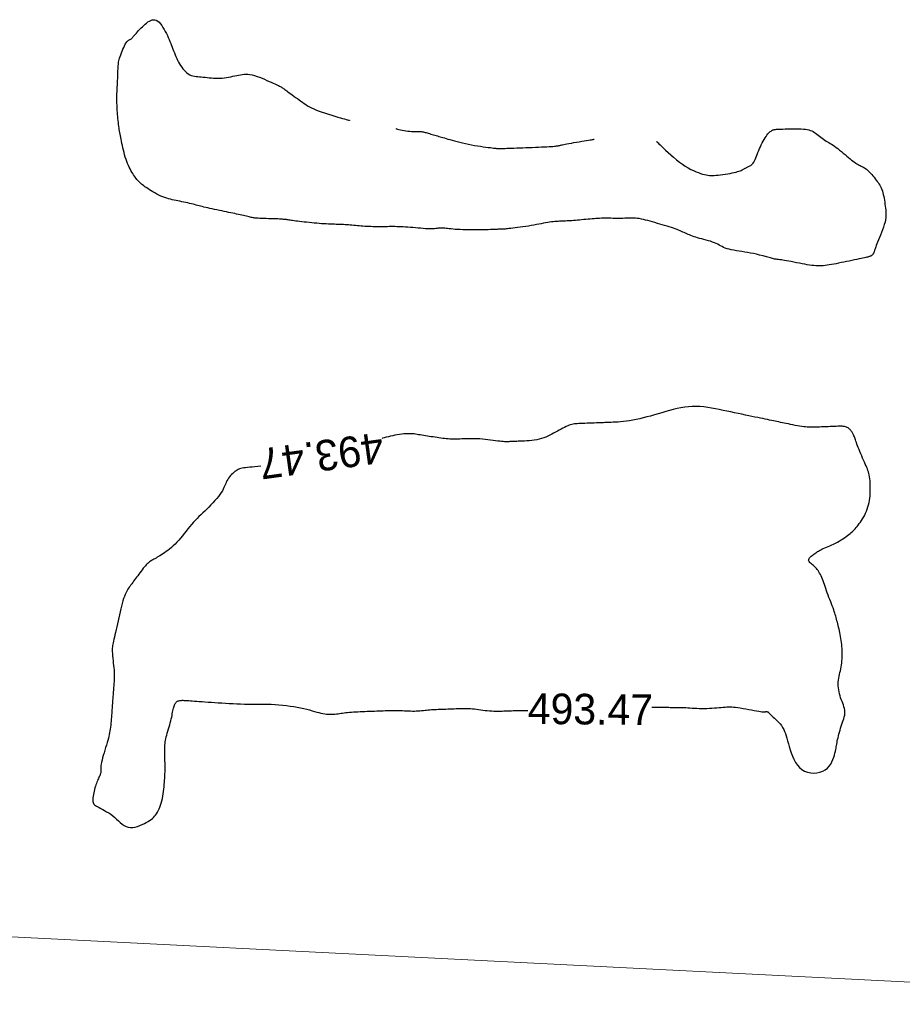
# Model space of a CAD drawing. Header units: millimetres. Extents: x 32690613 to 32693367, y 5343692 to 5344708.
# Tile 172 of 256: x 32692373 to 32692402, y 5344221 to 5344253. Entities that reach past the tile are written whole.
import ezdxf
from ezdxf.enums import TextEntityAlignment as Align

# ---------------------------------------------------------------- set-up
doc = ezdxf.new("R2010")
doc.units = ezdxf.units.MM
doc.header["$LTSCALE"] = 20
doc.layers.get('0').update_dxf_attribs({"lineweight": 18})
doc.layers.get('Defpoints').update_dxf_attribs({"color": 11, "lineweight": 18})
doc.layers.add('02-DGM_HL_493.50', color=112, linetype='Continuous')

# ---------------------------------------------------------------- blocks, each defined once
blk = doc.blocks.new('A$C78070446')
blk.add_line((4469482.471, 5342769.75), (4470232.054, 5342702.499))

msp = doc.modelspace()

# ---------------------------------------------------------------- linework, layer by layer
at = {"layer": '02-DGM_HL_493.50', "elevation": 493.5, "flags": 128}
for points in [[(32692397.368, 5344244.924), (32692397.231, 5344244.963), (32692397.105, 5344244.998), (32692396.988, 5344245.029), (32692396.878, 5344245.057), (32692396.774, 5344245.081), (32692396.675, 5344245.103), (32692396.579, 5344245.122), (32692396.484, 5344245.14), (32692396.39, 5344245.155), (32692396.296, 5344245.17), (32692396.205, 5344245.184), (32692396.117, 5344245.198), (32692396.032, 5344245.212), (32692395.953, 5344245.227), (32692395.879, 5344245.244), (32692395.812, 5344245.262), (32692395.752, 5344245.283), (32692395.698, 5344245.307), (32692395.649, 5344245.331), (32692395.601, 5344245.357), (32692395.555, 5344245.383), (32692395.507, 5344245.409), (32692395.456, 5344245.434), (32692395.401, 5344245.459), (32692395.34, 5344245.482), (32692395.274, 5344245.504), (32692395.204, 5344245.524), (32692395.132, 5344245.544), (32692395.059, 5344245.563), (32692394.988, 5344245.581), (32692394.918, 5344245.6), (32692394.853, 5344245.618), (32692394.792, 5344245.637), (32692394.736, 5344245.655), (32692394.683, 5344245.674), (32692394.634, 5344245.693), (32692394.588, 5344245.712), (32692394.543, 5344245.731), (32692394.5, 5344245.75), (32692394.458, 5344245.769), (32692394.415, 5344245.789), (32692394.372, 5344245.808), (32692394.327, 5344245.827), (32692394.281, 5344245.847), (32692394.232, 5344245.867), (32692394.179, 5344245.888), (32692394.123, 5344245.909), (32692394.062, 5344245.93), (32692393.996, 5344245.952), (32692393.926, 5344245.975), (32692393.852, 5344245.998), (32692393.775, 5344246.021), (32692393.697, 5344246.045), (32692393.617, 5344246.068), (32692393.537, 5344246.092), (32692393.457, 5344246.115), (32692393.379, 5344246.138), (32692393.302, 5344246.16), (32692393.227, 5344246.18), (32692393.153, 5344246.2), (32692393.082, 5344246.217), (32692393.013, 5344246.232), (32692392.946, 5344246.245), (32692392.882, 5344246.254), (32692392.82, 5344246.26), (32692392.761, 5344246.263), (32692392.703, 5344246.264), (32692392.646, 5344246.263), (32692392.588, 5344246.261), (32692392.531, 5344246.259), (32692392.472, 5344246.256), (32692392.411, 5344246.254), (32692392.349, 5344246.253), (32692392.284, 5344246.252), (32692392.218, 5344246.253), (32692392.151, 5344246.254), (32692392.084, 5344246.255), (32692392.018, 5344246.256), (32692391.953, 5344246.257), (32692391.889, 5344246.257), (32692391.827, 5344246.257), (32692391.768, 5344246.257), (32692391.709, 5344246.256), (32692391.65, 5344246.254), (32692391.591, 5344246.251), (32692391.531, 5344246.248), (32692391.47, 5344246.243), (32692391.406, 5344246.239), (32692391.339, 5344246.233), (32692391.271, 5344246.227), (32692391.201, 5344246.22), (32692391.131, 5344246.213), (32692391.061, 5344246.206), (32692390.992, 5344246.2), (32692390.926, 5344246.194), (32692390.862, 5344246.188), (32692390.801, 5344246.183), (32692390.744, 5344246.179), (32692390.689, 5344246.176), (32692390.636, 5344246.173), (32692390.585, 5344246.17), (32692390.536, 5344246.168), (32692390.487, 5344246.166), (32692390.439, 5344246.164), (32692390.391, 5344246.162), (32692390.343, 5344246.16), (32692390.293, 5344246.157), (32692390.242, 5344246.154), (32692390.19, 5344246.15), (32692390.135, 5344246.144), (32692390.078, 5344246.138), (32692390.017, 5344246.129), (32692389.953, 5344246.119), (32692389.886, 5344246.107), (32692389.815, 5344246.094), (32692389.741, 5344246.079), (32692389.664, 5344246.064), (32692389.583, 5344246.049), (32692389.5, 5344246.034), (32692389.413, 5344246.019), (32692389.324, 5344246.004), (32692389.234, 5344245.99), (32692389.143, 5344245.976), (32692389.055, 5344245.964), (32692388.969, 5344245.953), (32692388.888, 5344245.942), (32692388.814, 5344245.933), (32692388.747, 5344245.925), (32692388.689, 5344245.919), (32692388.64, 5344245.914), (32692388.597, 5344245.91), (32692388.56, 5344245.907), (32692388.528, 5344245.905), (32692388.499, 5344245.904), (32692388.473, 5344245.903), (32692388.448, 5344245.902), (32692388.423, 5344245.901), (32692388.396, 5344245.9), (32692388.368, 5344245.898), (32692388.335, 5344245.897), (32692388.299, 5344245.896), (32692388.256, 5344245.894), (32692388.206, 5344245.892), (32692388.148, 5344245.89), (32692388.081, 5344245.887), (32692388.006, 5344245.885), (32692387.925, 5344245.882), (32692387.837, 5344245.879), (32692387.746, 5344245.877), (32692387.652, 5344245.876), (32692387.556, 5344245.875), (32692387.46, 5344245.875), (32692387.365, 5344245.877), (32692387.272, 5344245.879), (32692387.182, 5344245.882), (32692387.095, 5344245.886), (32692387.012, 5344245.891), (32692386.934, 5344245.896), (32692386.861, 5344245.902), (32692386.795, 5344245.908), (32692386.736, 5344245.914), (32692386.682, 5344245.919), (32692386.635, 5344245.925), (32692386.591, 5344245.929), (32692386.551, 5344245.933), (32692386.514, 5344245.936), (32692386.479, 5344245.937), (32692386.445, 5344245.937), (32692386.411, 5344245.934), (32692386.376, 5344245.931), (32692386.339, 5344245.926), (32692386.3, 5344245.922), (32692386.257, 5344245.917), (32692386.209, 5344245.914), (32692386.156, 5344245.912), (32692386.097, 5344245.911), (32692386.031, 5344245.913), (32692385.959, 5344245.917), (32692385.883, 5344245.923), (32692385.802, 5344245.929), (32692385.72, 5344245.937), (32692385.636, 5344245.944), (32692385.552, 5344245.952), (32692385.469, 5344245.959), (32692385.389, 5344245.965), (32692385.311, 5344245.97), (32692385.236, 5344245.974), (32692385.163, 5344245.978), (32692385.092, 5344245.98), (32692385.024, 5344245.982), (32692384.958, 5344245.984), (32692384.894, 5344245.984), (32692384.833, 5344245.984), (32692384.773, 5344245.984), (32692384.715, 5344245.983), (32692384.657, 5344245.982), (32692384.6, 5344245.981), (32692384.542, 5344245.98), (32692384.484, 5344245.98), (32692384.424, 5344245.979), (32692384.363, 5344245.98), (32692384.301, 5344245.981), (32692384.238, 5344245.982), (32692384.174, 5344245.984), (32692384.11, 5344245.986), (32692384.046, 5344245.989), (32692383.982, 5344245.993), (32692383.918, 5344245.997), (32692383.856, 5344246.002), (32692383.795, 5344246.007), (32692383.735, 5344246.012), (32692383.675, 5344246.018), (32692383.617, 5344246.023), (32692383.559, 5344246.029), (32692383.502, 5344246.034), (32692383.445, 5344246.038), (32692383.389, 5344246.042), (32692383.334, 5344246.046), (32692383.278, 5344246.049), (32692383.222, 5344246.052), (32692383.165, 5344246.055), (32692383.106, 5344246.057), (32692383.047, 5344246.059), (32692382.985, 5344246.062), (32692382.921, 5344246.064), (32692382.855, 5344246.067), (32692382.787, 5344246.07), (32692382.716, 5344246.073), (32692382.643, 5344246.077), (32692382.568, 5344246.081), (32692382.49, 5344246.087), (32692382.41, 5344246.093), (32692382.327, 5344246.1), (32692382.244, 5344246.108), (32692382.16, 5344246.116), (32692382.077, 5344246.125), (32692381.997, 5344246.134), (32692381.92, 5344246.143), (32692381.847, 5344246.151), (32692381.781, 5344246.16), (32692381.722, 5344246.168), (32692381.669, 5344246.175), (32692381.621, 5344246.182), (32692381.579, 5344246.188), (32692381.541, 5344246.194), (32692381.506, 5344246.2), (32692381.475, 5344246.204), (32692381.445, 5344246.209), (32692381.416, 5344246.213), (32692381.388, 5344246.216), (32692381.358, 5344246.22), (32692381.325, 5344246.223), (32692381.288, 5344246.226), (32692381.245, 5344246.228), (32692381.196, 5344246.231), (32692381.138, 5344246.234), (32692381.071, 5344246.236), (32692380.996, 5344246.239), (32692380.917, 5344246.241), (32692380.837, 5344246.244), (32692380.756, 5344246.247), (32692380.679, 5344246.249), (32692380.608, 5344246.252), (32692380.545, 5344246.255), (32692380.492, 5344246.257), (32692380.449, 5344246.26), (32692380.412, 5344246.263), (32692380.381, 5344246.266), (32692380.353, 5344246.27), (32692380.326, 5344246.274), (32692380.299, 5344246.28), (32692380.269, 5344246.286), (32692380.236, 5344246.294), (32692380.198, 5344246.303), (32692380.156, 5344246.312), (32692380.111, 5344246.323), (32692380.063, 5344246.334), (32692380.013, 5344246.346), (32692379.96, 5344246.358), (32692379.905, 5344246.371), (32692379.848, 5344246.383), (32692379.789, 5344246.396), (32692379.728, 5344246.409), (32692379.664, 5344246.423), (32692379.599, 5344246.437), (32692379.53, 5344246.451), (32692379.459, 5344246.466), (32692379.385, 5344246.482), (32692379.308, 5344246.498), (32692379.229, 5344246.514), (32692379.149, 5344246.531), (32692379.07, 5344246.548), (32692378.992, 5344246.565), (32692378.917, 5344246.581), (32692378.846, 5344246.597), (32692378.779, 5344246.612), (32692378.719, 5344246.626), (32692378.664, 5344246.64), (32692378.613, 5344246.653), (32692378.564, 5344246.666), (32692378.516, 5344246.678), (32692378.468, 5344246.691), (32692378.419, 5344246.703), (32692378.368, 5344246.716), (32692378.312, 5344246.73), (32692378.254, 5344246.744), (32692378.193, 5344246.758), (32692378.13, 5344246.772), (32692378.066, 5344246.786), (32692378.002, 5344246.8), (32692377.937, 5344246.814), (32692377.873, 5344246.827), (32692377.811, 5344246.839), (32692377.75, 5344246.852), (32692377.689, 5344246.865), (32692377.629, 5344246.878), (32692377.568, 5344246.894), (32692377.507, 5344246.912), (32692377.445, 5344246.932), (32692377.381, 5344246.956), (32692377.317, 5344246.984), (32692377.251, 5344247.015), (32692377.185, 5344247.049), (32692377.12, 5344247.084), (32692377.057, 5344247.12), (32692376.996, 5344247.157), (32692376.939, 5344247.192), (32692376.885, 5344247.227), (32692376.837, 5344247.259), (32692376.793, 5344247.29), (32692376.754, 5344247.32), (32692376.717, 5344247.349), (32692376.683, 5344247.377), (32692376.652, 5344247.405), (32692376.622, 5344247.434), (32692376.592, 5344247.464), (32692376.563, 5344247.494), (32692376.535, 5344247.527), (32692376.507, 5344247.561), (32692376.478, 5344247.597), (32692376.45, 5344247.635), (32692376.422, 5344247.676), (32692376.394, 5344247.72), (32692376.366, 5344247.766), (32692376.338, 5344247.816), (32692376.309, 5344247.869), (32692376.282, 5344247.926), (32692376.254, 5344247.985), (32692376.227, 5344248.048), (32692376.202, 5344248.113), (32692376.177, 5344248.182), (32692376.153, 5344248.254), (32692376.131, 5344248.328), (32692376.111, 5344248.404), (32692376.092, 5344248.481), (32692376.074, 5344248.558), (32692376.057, 5344248.633), (32692376.042, 5344248.706), (32692376.028, 5344248.775), (32692376.015, 5344248.84), (32692376.003, 5344248.899), (32692375.993, 5344248.954), (32692375.983, 5344249.006), (32692375.974, 5344249.056), (32692375.965, 5344249.106), (32692375.957, 5344249.156), (32692375.949, 5344249.208), (32692375.942, 5344249.263), (32692375.935, 5344249.322), (32692375.927, 5344249.385), (32692375.921, 5344249.45), (32692375.914, 5344249.517), (32692375.908, 5344249.584), (32692375.902, 5344249.651), (32692375.897, 5344249.717), (32692375.892, 5344249.781), (32692375.888, 5344249.842), (32692375.885, 5344249.901), (32692375.882, 5344249.958), (32692375.88, 5344250.015), (32692375.878, 5344250.073), (32692375.878, 5344250.132), (32692375.878, 5344250.194), (32692375.879, 5344250.259), (32692375.881, 5344250.327), (32692375.884, 5344250.399), (32692375.887, 5344250.473), (32692375.891, 5344250.547), (32692375.894, 5344250.621), (32692375.898, 5344250.693), (32692375.901, 5344250.762), (32692375.905, 5344250.827), (32692375.907, 5344250.887), (32692375.909, 5344250.942), (32692375.911, 5344250.994), (32692375.913, 5344251.041), (32692375.914, 5344251.086), (32692375.916, 5344251.128), (32692375.918, 5344251.168), (32692375.92, 5344251.206), (32692375.922, 5344251.244), (32692375.926, 5344251.282), (32692375.93, 5344251.32), (32692375.936, 5344251.359), (32692375.944, 5344251.4), (32692375.955, 5344251.444), (32692375.968, 5344251.492), (32692375.984, 5344251.544), (32692376.003, 5344251.6), (32692376.025, 5344251.66), (32692376.049, 5344251.721), (32692376.075, 5344251.782), (32692376.101, 5344251.841), (32692376.128, 5344251.896), (32692376.154, 5344251.945), (32692376.179, 5344251.987), (32692376.203, 5344252.02), (32692376.225, 5344252.045), (32692376.246, 5344252.065), (32692376.265, 5344252.079), (32692376.284, 5344252.089), (32692376.301, 5344252.098), (32692376.317, 5344252.106), (32692376.333, 5344252.114), (32692376.348, 5344252.125), (32692376.363, 5344252.138), (32692376.379, 5344252.154), (32692376.395, 5344252.172), (32692376.413, 5344252.194), (32692376.434, 5344252.218), (32692376.458, 5344252.246), (32692376.484, 5344252.278), (32692376.515, 5344252.313), (32692376.55, 5344252.352), (32692376.587, 5344252.392), (32692376.627, 5344252.434), (32692376.669, 5344252.477), (32692376.713, 5344252.52), (32692376.757, 5344252.562), (32692376.802, 5344252.602), (32692376.848, 5344252.64), (32692376.893, 5344252.674), (32692376.939, 5344252.703), (32692376.984, 5344252.726), (32692377.03, 5344252.742), (32692377.075, 5344252.748), (32692377.121, 5344252.744), (32692377.166, 5344252.729), (32692377.211, 5344252.701), (32692377.255, 5344252.662), (32692377.299, 5344252.614), (32692377.342, 5344252.558), (32692377.383, 5344252.496), (32692377.423, 5344252.431), (32692377.46, 5344252.363), (32692377.495, 5344252.296), (32692377.528, 5344252.229), (32692377.558, 5344252.163), (32692377.587, 5344252.099), (32692377.613, 5344252.035), (32692377.639, 5344251.973), (32692377.663, 5344251.91), (32692377.687, 5344251.849), (32692377.71, 5344251.787), (32692377.733, 5344251.725), (32692377.757, 5344251.664), (32692377.781, 5344251.603), (32692377.806, 5344251.542), (32692377.833, 5344251.482), (32692377.861, 5344251.422), (32692377.891, 5344251.364), (32692377.923, 5344251.307), (32692377.958, 5344251.251), (32692377.995, 5344251.197), (32692378.035, 5344251.145), (32692378.076, 5344251.097), (32692378.119, 5344251.052), (32692378.164, 5344251.013), (32692378.211, 5344250.979), (32692378.259, 5344250.95), (32692378.308, 5344250.929), (32692378.359, 5344250.913), (32692378.411, 5344250.901), (32692378.465, 5344250.893), (32692378.52, 5344250.888), (32692378.578, 5344250.884), (32692378.637, 5344250.88), (32692378.699, 5344250.875), (32692378.763, 5344250.869), (32692378.828, 5344250.861), (32692378.896, 5344250.853), (32692378.965, 5344250.846), (32692379.035, 5344250.839), (32692379.106, 5344250.834), (32692379.177, 5344250.832), (32692379.248, 5344250.833), (32692379.32, 5344250.838), (32692379.39, 5344250.846), (32692379.461, 5344250.856), (32692379.53, 5344250.869), (32692379.598, 5344250.883), (32692379.665, 5344250.898), (32692379.73, 5344250.912), (32692379.793, 5344250.927), (32692379.854, 5344250.94), (32692379.914, 5344250.951), (32692379.973, 5344250.959), (32692380.033, 5344250.965), (32692380.095, 5344250.966), (32692380.159, 5344250.963), (32692380.227, 5344250.955), (32692380.299, 5344250.941), (32692380.375, 5344250.921), (32692380.456, 5344250.895), (32692380.538, 5344250.866), (32692380.621, 5344250.834), (32692380.702, 5344250.8), (32692380.78, 5344250.766), (32692380.854, 5344250.733), (32692380.921, 5344250.703), (32692380.981, 5344250.676), (32692381.034, 5344250.652), (32692381.08, 5344250.631), (32692381.121, 5344250.612), (32692381.157, 5344250.595), (32692381.188, 5344250.579), (32692381.217, 5344250.564), (32692381.243, 5344250.549), (32692381.268, 5344250.534), (32692381.291, 5344250.519), (32692381.315, 5344250.503), (32692381.34, 5344250.485), (32692381.366, 5344250.465), (32692381.396, 5344250.443), (32692381.429, 5344250.419), (32692381.467, 5344250.391), (32692381.51, 5344250.359), (32692381.557, 5344250.325), (32692381.608, 5344250.288), (32692381.662, 5344250.249), (32692381.717, 5344250.209), (32692381.774, 5344250.168), (32692381.831, 5344250.128), (32692381.887, 5344250.088), (32692381.941, 5344250.049), (32692381.995, 5344250.011), (32692382.051, 5344249.974), (32692382.109, 5344249.937), (32692382.171, 5344249.901), (32692382.238, 5344249.866), (32692382.313, 5344249.83), (32692382.395, 5344249.795), (32692382.487, 5344249.759), (32692382.586, 5344249.723), (32692382.69, 5344249.689), (32692382.795, 5344249.655), (32692382.899, 5344249.623), (32692382.999, 5344249.593), (32692383.094, 5344249.565), (32692383.179, 5344249.541), (32692383.253, 5344249.52), (32692383.316, 5344249.503), (32692383.368, 5344249.488), (32692383.41, 5344249.477), (32692383.441, 5344249.468), (32692383.463, 5344249.462), (32692383.477, 5344249.459), (32692383.481, 5344249.458)], [(32692384.989, 5344249.192), (32692384.997, 5344249.189), (32692385.018, 5344249.183), (32692385.051, 5344249.173), (32692385.094, 5344249.161), (32692385.144, 5344249.148), (32692385.2, 5344249.135), (32692385.26, 5344249.123), (32692385.322, 5344249.113), (32692385.384, 5344249.105), (32692385.445, 5344249.1), (32692385.505, 5344249.096), (32692385.563, 5344249.094), (32692385.618, 5344249.094), (32692385.669, 5344249.093), (32692385.715, 5344249.093), (32692385.756, 5344249.093), (32692385.791, 5344249.092), (32692385.821, 5344249.09), (32692385.848, 5344249.087), (32692385.873, 5344249.083), (32692385.897, 5344249.078), (32692385.922, 5344249.072), (32692385.948, 5344249.064), (32692385.978, 5344249.056), (32692386.011, 5344249.046), (32692386.049, 5344249.035), (32692386.089, 5344249.023), (32692386.132, 5344249.011), (32692386.176, 5344248.998), (32692386.221, 5344248.985), (32692386.266, 5344248.972), (32692386.31, 5344248.959), (32692386.353, 5344248.947), (32692386.395, 5344248.935), (32692386.437, 5344248.922), (32692386.481, 5344248.91), (32692386.528, 5344248.896), (32692386.578, 5344248.882), (32692386.632, 5344248.866), (32692386.693, 5344248.848), (32692386.759, 5344248.829), (32692386.832, 5344248.808), (32692386.91, 5344248.786), (32692386.993, 5344248.764), (32692387.08, 5344248.741), (32692387.171, 5344248.719), (32692387.266, 5344248.697), (32692387.364, 5344248.677), (32692387.463, 5344248.658), (32692387.563, 5344248.64), (32692387.662, 5344248.624), (32692387.758, 5344248.61), (32692387.85, 5344248.597), (32692387.936, 5344248.585), (32692388.013, 5344248.575), (32692388.082, 5344248.566), (32692388.139, 5344248.559), (32692388.187, 5344248.553), (32692388.226, 5344248.548), (32692388.259, 5344248.544), (32692388.286, 5344248.542), (32692388.309, 5344248.539), (32692388.329, 5344248.538), (32692388.349, 5344248.537), (32692388.369, 5344248.536), (32692388.39, 5344248.536), (32692388.414, 5344248.537), (32692388.443, 5344248.537), (32692388.476, 5344248.538), (32692388.517, 5344248.54), (32692388.565, 5344248.542), (32692388.623, 5344248.544), (32692388.69, 5344248.546), (32692388.767, 5344248.549), (32692388.851, 5344248.553), (32692388.942, 5344248.556), (32692389.038, 5344248.56), (32692389.138, 5344248.564), (32692389.24, 5344248.568), (32692389.344, 5344248.572), (32692389.448, 5344248.576), (32692389.551, 5344248.58), (32692389.651, 5344248.584), (32692389.747, 5344248.588), (32692389.838, 5344248.592), (32692389.922, 5344248.596), (32692389.998, 5344248.6), (32692390.066, 5344248.604), (32692390.123, 5344248.608), (32692390.171, 5344248.612), (32692390.211, 5344248.616), (32692390.245, 5344248.62), (32692390.272, 5344248.624), (32692390.296, 5344248.628), (32692390.315, 5344248.632), (32692390.333, 5344248.636), (32692390.35, 5344248.64), (32692390.368, 5344248.644), (32692390.388, 5344248.65), (32692390.412, 5344248.655), (32692390.442, 5344248.662), (32692390.479, 5344248.67), (32692390.525, 5344248.679), (32692390.581, 5344248.689), (32692390.649, 5344248.701), (32692390.726, 5344248.715), (32692390.809, 5344248.729), (32692390.896, 5344248.744), (32692390.984, 5344248.758), (32692391.069, 5344248.773), (32692391.15, 5344248.786), (32692391.223, 5344248.798), (32692391.286, 5344248.809), (32692391.338, 5344248.818), (32692391.381, 5344248.825), (32692391.415, 5344248.831), (32692391.441, 5344248.836), (32692391.459, 5344248.839), (32692391.469, 5344248.841), (32692391.473, 5344248.842)], [(32692393.513, 5344248.763), (32692393.514, 5344248.762), (32692393.518, 5344248.759), (32692393.526, 5344248.752), (32692393.54, 5344248.739), (32692393.56, 5344248.721), (32692393.588, 5344248.694), (32692393.626, 5344248.658), (32692393.675, 5344248.611), (32692393.736, 5344248.553), (32692393.807, 5344248.486), (32692393.886, 5344248.411), (32692393.973, 5344248.332), (32692394.065, 5344248.251), (32692394.16, 5344248.171), (32692394.257, 5344248.094), (32692394.354, 5344248.023), (32692394.449, 5344247.96), (32692394.542, 5344247.904), (32692394.631, 5344247.856), (32692394.718, 5344247.815), (32692394.8, 5344247.779), (32692394.877, 5344247.749), (32692394.95, 5344247.724), (32692395.016, 5344247.704), (32692395.076, 5344247.687), (32692395.132, 5344247.675), (32692395.184, 5344247.665), (32692395.235, 5344247.659), (32692395.287, 5344247.656), (32692395.34, 5344247.656), (32692395.397, 5344247.658), (32692395.459, 5344247.663), (32692395.528, 5344247.669), (32692395.602, 5344247.678), (32692395.679, 5344247.688), (32692395.757, 5344247.7), (32692395.835, 5344247.712), (32692395.911, 5344247.725), (32692395.982, 5344247.739), (32692396.048, 5344247.754), (32692396.106, 5344247.768), (32692396.157, 5344247.782), (32692396.202, 5344247.796), (32692396.241, 5344247.81), (32692396.274, 5344247.824), (32692396.303, 5344247.837), (32692396.328, 5344247.849), (32692396.35, 5344247.86), (32692396.37, 5344247.871), (32692396.387, 5344247.881), (32692396.404, 5344247.89), (32692396.419, 5344247.899), (32692396.435, 5344247.908), (32692396.451, 5344247.917), (32692396.469, 5344247.926), (32692396.488, 5344247.935), (32692396.51, 5344247.945), (32692396.533, 5344247.957), (32692396.558, 5344247.97), (32692396.585, 5344247.987), (32692396.611, 5344248.006), (32692396.638, 5344248.03), (32692396.664, 5344248.059), (32692396.689, 5344248.094), (32692396.712, 5344248.135), (32692396.735, 5344248.181), (32692396.757, 5344248.232), (32692396.779, 5344248.287), (32692396.801, 5344248.346), (32692396.824, 5344248.407), (32692396.848, 5344248.469), (32692396.874, 5344248.533), (32692396.902, 5344248.596), (32692396.931, 5344248.659), (32692396.961, 5344248.72), (32692396.993, 5344248.779), (32692397.025, 5344248.835), (32692397.056, 5344248.888), (32692397.087, 5344248.935), (32692397.118, 5344248.978), (32692397.147, 5344249.014), (32692397.175, 5344249.045), (32692397.201, 5344249.071), (32692397.226, 5344249.092), (32692397.25, 5344249.109), (32692397.272, 5344249.123), (32692397.293, 5344249.134), (32692397.313, 5344249.143), (32692397.332, 5344249.15), (32692397.351, 5344249.155), (32692397.372, 5344249.159), (32692397.397, 5344249.162), (32692397.428, 5344249.165), (32692397.465, 5344249.167), (32692397.511, 5344249.169), (32692397.568, 5344249.171), (32692397.636, 5344249.174), (32692397.714, 5344249.177), (32692397.798, 5344249.179), (32692397.887, 5344249.181), (32692397.978, 5344249.183), (32692398.068, 5344249.183), (32692398.154, 5344249.182), (32692398.235, 5344249.179), (32692398.307, 5344249.174), (32692398.372, 5344249.166), (32692398.431, 5344249.157), (32692398.484, 5344249.144), (32692398.533, 5344249.129), (32692398.579, 5344249.111), (32692398.623, 5344249.09), (32692398.665, 5344249.066), (32692398.708, 5344249.038), (32692398.751, 5344249.008), (32692398.794, 5344248.975), (32692398.837, 5344248.942), (32692398.88, 5344248.908), (32692398.923, 5344248.874), (32692398.966, 5344248.841), (32692399.009, 5344248.811), (32692399.052, 5344248.782), (32692399.095, 5344248.755), (32692399.139, 5344248.729), (32692399.184, 5344248.703), (32692399.23, 5344248.675), (32692399.277, 5344248.645), (32692399.327, 5344248.612), (32692399.38, 5344248.575), (32692399.435, 5344248.533), (32692399.492, 5344248.487), (32692399.55, 5344248.439), (32692399.609, 5344248.389), (32692399.667, 5344248.338), (32692399.725, 5344248.289), (32692399.78, 5344248.242), (32692399.834, 5344248.198), (32692399.884, 5344248.158), (32692399.931, 5344248.123), (32692399.975, 5344248.091), (32692400.016, 5344248.064), (32692400.055, 5344248.039), (32692400.092, 5344248.017), (32692400.126, 5344247.997), (32692400.159, 5344247.979), (32692400.19, 5344247.964), (32692400.22, 5344247.949), (32692400.249, 5344247.934), (32692400.278, 5344247.918), (32692400.308, 5344247.901), (32692400.337, 5344247.881), (32692400.368, 5344247.858), (32692400.4, 5344247.831), (32692400.435, 5344247.8), (32692400.47, 5344247.764), (32692400.507, 5344247.725), (32692400.544, 5344247.684), (32692400.58, 5344247.641), (32692400.617, 5344247.596), (32692400.652, 5344247.552), (32692400.686, 5344247.508), (32692400.718, 5344247.465), (32692400.748, 5344247.423), (32692400.776, 5344247.381), (32692400.802, 5344247.338), (32692400.826, 5344247.294), (32692400.848, 5344247.248), (32692400.868, 5344247.199), (32692400.887, 5344247.148), (32692400.903, 5344247.092), (32692400.918, 5344247.034), (32692400.931, 5344246.973), (32692400.943, 5344246.91), (32692400.954, 5344246.846), (32692400.964, 5344246.781), (32692400.973, 5344246.717), (32692400.982, 5344246.654), (32692400.99, 5344246.593), (32692400.998, 5344246.532), (32692401.003, 5344246.471), (32692401.006, 5344246.409), (32692401.005, 5344246.345), (32692401, 5344246.278), (32692400.99, 5344246.207), (32692400.974, 5344246.132), (32692400.952, 5344246.05), (32692400.925, 5344245.965), (32692400.893, 5344245.878), (32692400.86, 5344245.791), (32692400.825, 5344245.706), (32692400.791, 5344245.625), (32692400.759, 5344245.549), (32692400.731, 5344245.481), (32692400.707, 5344245.422), (32692400.688, 5344245.371), (32692400.672, 5344245.329), (32692400.66, 5344245.292), (32692400.65, 5344245.262), (32692400.642, 5344245.236), (32692400.636, 5344245.213), (32692400.63, 5344245.193), (32692400.625, 5344245.175), (32692400.619, 5344245.158), (32692400.614, 5344245.143), (32692400.608, 5344245.129), (32692400.602, 5344245.115), (32692400.595, 5344245.103), (32692400.588, 5344245.091), (32692400.58, 5344245.08), (32692400.571, 5344245.07), (32692400.561, 5344245.06), (32692400.55, 5344245.05), (32692400.537, 5344245.041), (32692400.524, 5344245.032), (32692400.509, 5344245.024), (32692400.493, 5344245.017), (32692400.475, 5344245.009), (32692400.456, 5344245.003), (32692400.434, 5344244.996), (32692400.408, 5344244.989), (32692400.378, 5344244.982), (32692400.343, 5344244.974), (32692400.301, 5344244.965), (32692400.252, 5344244.955), (32692400.194, 5344244.943), (32692400.128, 5344244.929), (32692400.054, 5344244.914), (32692399.974, 5344244.897), (32692399.889, 5344244.88), (32692399.801, 5344244.861), (32692399.712, 5344244.843), (32692399.624, 5344244.825), (32692399.537, 5344244.807), (32692399.454, 5344244.789), (32692399.374, 5344244.773), (32692399.297, 5344244.758), (32692399.223, 5344244.744), (32692399.152, 5344244.732), (32692399.084, 5344244.722), (32692399.018, 5344244.713), (32692398.955, 5344244.707), (32692398.893, 5344244.703), (32692398.833, 5344244.702), (32692398.773, 5344244.703), (32692398.711, 5344244.706), (32692398.648, 5344244.711), (32692398.581, 5344244.719), (32692398.51, 5344244.729), (32692398.433, 5344244.741), (32692398.351, 5344244.756), (32692398.264, 5344244.771), (32692398.175, 5344244.788), (32692398.085, 5344244.806), (32692397.997, 5344244.823), (32692397.912, 5344244.84), (32692397.832, 5344244.855), (32692397.759, 5344244.869), (32692397.695, 5344244.88), (32692397.639, 5344244.89), (32692397.589, 5344244.898), (32692397.542, 5344244.904), (32692397.499, 5344244.91), (32692397.456, 5344244.915), (32692397.413, 5344244.919), (32692397.368, 5344244.924)], [(32692393.353, 5344230.28), (32692393.362, 5344230.281), (32692393.43, 5344230.282), (32692393.498, 5344230.284), (32692393.564, 5344230.284), (32692393.628, 5344230.284), (32692393.689, 5344230.283), (32692393.748, 5344230.282), (32692393.803, 5344230.28), (32692393.857, 5344230.277), (32692393.908, 5344230.275), (32692393.958, 5344230.273), (32692394.007, 5344230.271), (32692394.055, 5344230.269), (32692394.102, 5344230.269), (32692394.148, 5344230.268), (32692394.196, 5344230.268), (32692394.244, 5344230.268), (32692394.295, 5344230.268), (32692394.348, 5344230.267), (32692394.405, 5344230.266), (32692394.465, 5344230.263), (32692394.53, 5344230.26), (32692394.599, 5344230.255), (32692394.672, 5344230.251), (32692394.747, 5344230.246), (32692394.826, 5344230.242), (32692394.906, 5344230.239), (32692394.988, 5344230.237), (32692395.071, 5344230.237), (32692395.155, 5344230.239), (32692395.238, 5344230.242), (32692395.32, 5344230.247), (32692395.401, 5344230.252), (32692395.479, 5344230.259), (32692395.553, 5344230.265), (32692395.623, 5344230.272), (32692395.688, 5344230.277), (32692395.748, 5344230.282), (32692395.804, 5344230.286), (32692395.858, 5344230.288), (32692395.912, 5344230.288), (32692395.967, 5344230.286), (32692396.027, 5344230.282), (32692396.092, 5344230.275), (32692396.165, 5344230.265), (32692396.247, 5344230.252), (32692396.335, 5344230.237), (32692396.427, 5344230.221), (32692396.521, 5344230.203), (32692396.612, 5344230.186), (32692396.699, 5344230.17), (32692396.778, 5344230.155), (32692396.847, 5344230.144), (32692396.904, 5344230.135), (32692396.949, 5344230.13), (32692396.984, 5344230.127), (32692397.012, 5344230.126), (32692397.032, 5344230.126), (32692397.048, 5344230.127), (32692397.061, 5344230.129), (32692397.073, 5344230.131), (32692397.084, 5344230.132), (32692397.096, 5344230.133), (32692397.108, 5344230.132), (32692397.119, 5344230.131), (32692397.131, 5344230.129), (32692397.141, 5344230.125), (32692397.152, 5344230.121), (32692397.161, 5344230.115), (32692397.17, 5344230.108), (32692397.179, 5344230.098), (32692397.189, 5344230.087), (32692397.201, 5344230.073), (32692397.216, 5344230.056), (32692397.235, 5344230.036), (32692397.259, 5344230.012), (32692397.288, 5344229.985), (32692397.323, 5344229.952), (32692397.364, 5344229.916), (32692397.408, 5344229.875), (32692397.455, 5344229.831), (32692397.502, 5344229.782), (32692397.547, 5344229.73), (32692397.591, 5344229.674), (32692397.63, 5344229.614), (32692397.664, 5344229.551), (32692397.694, 5344229.485), (32692397.72, 5344229.414), (32692397.745, 5344229.339), (32692397.768, 5344229.26), (32692397.791, 5344229.175), (32692397.816, 5344229.085), (32692397.844, 5344228.989), (32692397.874, 5344228.887), (32692397.91, 5344228.782), (32692397.95, 5344228.677), (32692397.997, 5344228.574), (32692398.05, 5344228.475), (32692398.111, 5344228.385), (32692398.181, 5344228.305), (32692398.26, 5344228.238), (32692398.349, 5344228.187), (32692398.445, 5344228.151), (32692398.546, 5344228.13), (32692398.649, 5344228.123), (32692398.75, 5344228.13), (32692398.848, 5344228.149), (32692398.939, 5344228.182), (32692399.021, 5344228.226), (32692399.091, 5344228.281), (32692399.151, 5344228.345), (32692399.2, 5344228.415), (32692399.241, 5344228.49), (32692399.274, 5344228.566), (32692399.301, 5344228.641), (32692399.322, 5344228.714), (32692399.339, 5344228.78), (32692399.353, 5344228.84), (32692399.364, 5344228.893), (32692399.374, 5344228.941), (32692399.383, 5344228.987), (32692399.39, 5344229.03), (32692399.398, 5344229.074), (32692399.406, 5344229.119), (32692399.416, 5344229.168), (32692399.427, 5344229.221), (32692399.44, 5344229.278), (32692399.454, 5344229.338), (32692399.469, 5344229.401), (32692399.487, 5344229.465), (32692399.505, 5344229.53), (32692399.525, 5344229.595), (32692399.546, 5344229.66), (32692399.567, 5344229.722), (32692399.589, 5344229.783), (32692399.61, 5344229.843), (32692399.629, 5344229.901), (32692399.645, 5344229.959), (32692399.657, 5344230.016), (32692399.664, 5344230.072), (32692399.665, 5344230.127), (32692399.659, 5344230.183), (32692399.648, 5344230.238), (32692399.632, 5344230.294), (32692399.613, 5344230.35), (32692399.591, 5344230.407), (32692399.569, 5344230.465), (32692399.546, 5344230.524), (32692399.524, 5344230.585), (32692399.505, 5344230.648), (32692399.488, 5344230.712), (32692399.474, 5344230.777), (32692399.462, 5344230.843), (32692399.454, 5344230.908), (32692399.449, 5344230.974), (32692399.447, 5344231.039), (32692399.449, 5344231.103), (32692399.455, 5344231.166), (32692399.463, 5344231.227), (32692399.475, 5344231.288), (32692399.487, 5344231.349), (32692399.501, 5344231.409), (32692399.515, 5344231.47), (32692399.529, 5344231.531), (32692399.541, 5344231.593), (32692399.552, 5344231.657), (32692399.561, 5344231.722), (32692399.568, 5344231.788), (32692399.573, 5344231.854), (32692399.576, 5344231.922), (32692399.578, 5344231.989), (32692399.578, 5344232.057), (32692399.576, 5344232.126), (32692399.573, 5344232.194), (32692399.567, 5344232.261), (32692399.561, 5344232.329), (32692399.553, 5344232.396), (32692399.544, 5344232.462), (32692399.534, 5344232.527), (32692399.523, 5344232.591), (32692399.511, 5344232.654), (32692399.499, 5344232.715), (32692399.486, 5344232.775), (32692399.472, 5344232.833), (32692399.459, 5344232.89), (32692399.445, 5344232.946), (32692399.431, 5344233), (32692399.417, 5344233.053), (32692399.404, 5344233.104), (32692399.39, 5344233.154), (32692399.377, 5344233.204), (32692399.364, 5344233.253), (32692399.349, 5344233.303), (32692399.334, 5344233.355), (32692399.317, 5344233.408), (32692399.298, 5344233.464), (32692399.277, 5344233.524), (32692399.253, 5344233.588), (32692399.227, 5344233.655), (32692399.2, 5344233.724), (32692399.172, 5344233.796), (32692399.144, 5344233.868), (32692399.115, 5344233.941), (32692399.088, 5344234.013), (32692399.061, 5344234.084), (32692399.037, 5344234.153), (32692399.014, 5344234.22), (32692398.992, 5344234.285), (32692398.97, 5344234.347), (32692398.95, 5344234.406), (32692398.929, 5344234.463), (32692398.908, 5344234.516), (32692398.886, 5344234.567), (32692398.863, 5344234.615), (32692398.839, 5344234.659), (32692398.814, 5344234.701), (32692398.788, 5344234.741), (32692398.76, 5344234.777), (32692398.731, 5344234.812), (32692398.701, 5344234.845), (32692398.67, 5344234.876), (32692398.637, 5344234.905), (32692398.603, 5344234.933), (32692398.572, 5344234.959), (32692398.542, 5344234.985), (32692398.517, 5344235.011), (32692398.497, 5344235.035), (32692398.483, 5344235.06), (32692398.478, 5344235.085), (32692398.481, 5344235.11), (32692398.493, 5344235.135), (32692398.511, 5344235.161), (32692398.534, 5344235.186), (32692398.562, 5344235.211), (32692398.592, 5344235.235), (32692398.623, 5344235.258), (32692398.654, 5344235.281), (32692398.683, 5344235.302), (32692398.712, 5344235.323), (32692398.742, 5344235.343), (32692398.771, 5344235.363), (32692398.803, 5344235.382), (32692398.837, 5344235.401), (32692398.873, 5344235.421), (32692398.914, 5344235.441), (32692398.959, 5344235.462), (32692399.009, 5344235.484), (32692399.062, 5344235.506), (32692399.117, 5344235.53), (32692399.175, 5344235.556), (32692399.235, 5344235.583), (32692399.296, 5344235.611), (32692399.357, 5344235.642), (32692399.418, 5344235.674), (32692399.478, 5344235.709), (32692399.538, 5344235.744), (32692399.595, 5344235.78), (32692399.65, 5344235.816), (32692399.703, 5344235.852), (32692399.752, 5344235.887), (32692399.796, 5344235.92), (32692399.837, 5344235.953), (32692399.873, 5344235.984), (32692399.907, 5344236.015), (32692399.938, 5344236.046), (32692399.969, 5344236.078), (32692399.999, 5344236.112), (32692400.03, 5344236.149), (32692400.062, 5344236.188), (32692400.096, 5344236.232), (32692400.132, 5344236.279), (32692400.168, 5344236.329), (32692400.205, 5344236.383), (32692400.242, 5344236.439), (32692400.277, 5344236.498), (32692400.311, 5344236.559), (32692400.342, 5344236.622), (32692400.37, 5344236.686), (32692400.395, 5344236.753), (32692400.417, 5344236.821), (32692400.436, 5344236.891), (32692400.453, 5344236.963), (32692400.466, 5344237.037), (32692400.477, 5344237.113), (32692400.485, 5344237.191), (32692400.491, 5344237.272), (32692400.494, 5344237.354), (32692400.494, 5344237.436), (32692400.493, 5344237.517), (32692400.49, 5344237.596), (32692400.484, 5344237.671), (32692400.477, 5344237.742), (32692400.468, 5344237.808), (32692400.458, 5344237.867), (32692400.446, 5344237.92), (32692400.432, 5344237.971), (32692400.416, 5344238.019), (32692400.399, 5344238.067), (32692400.379, 5344238.116), (32692400.356, 5344238.167), (32692400.331, 5344238.223), (32692400.304, 5344238.284), (32692400.275, 5344238.35), (32692400.244, 5344238.419), (32692400.214, 5344238.49), (32692400.183, 5344238.561), (32692400.153, 5344238.631), (32692400.125, 5344238.698), (32692400.099, 5344238.762), (32692400.077, 5344238.821), (32692400.056, 5344238.876), (32692400.039, 5344238.925), (32692400.023, 5344238.971), (32692400.009, 5344239.013), (32692399.995, 5344239.051), (32692399.983, 5344239.086), (32692399.972, 5344239.119), (32692399.96, 5344239.148), (32692399.948, 5344239.175), (32692399.936, 5344239.201), (32692399.924, 5344239.224), (32692399.911, 5344239.247), (32692399.897, 5344239.268), (32692399.883, 5344239.289), (32692399.867, 5344239.309), (32692399.85, 5344239.329), (32692399.831, 5344239.349), (32692399.811, 5344239.368), (32692399.789, 5344239.386), (32692399.765, 5344239.403), (32692399.739, 5344239.417), (32692399.711, 5344239.43), (32692399.681, 5344239.441), (32692399.648, 5344239.449), (32692399.612, 5344239.454), (32692399.573, 5344239.458), (32692399.531, 5344239.459), (32692399.484, 5344239.459), (32692399.434, 5344239.458), (32692399.379, 5344239.457), (32692399.319, 5344239.454), (32692399.254, 5344239.452), (32692399.185, 5344239.449), (32692399.114, 5344239.446), (32692399.041, 5344239.444), (32692398.969, 5344239.441), (32692398.897, 5344239.438), (32692398.829, 5344239.435), (32692398.764, 5344239.433), (32692398.704, 5344239.43), (32692398.648, 5344239.429), (32692398.594, 5344239.428), (32692398.542, 5344239.428), (32692398.489, 5344239.429), (32692398.436, 5344239.432), (32692398.379, 5344239.436), (32692398.319, 5344239.443), (32692398.253, 5344239.452), (32692398.184, 5344239.463), (32692398.112, 5344239.476), (32692398.037, 5344239.49), (32692397.963, 5344239.504), (32692397.889, 5344239.519), (32692397.817, 5344239.534), (32692397.747, 5344239.549), (32692397.682, 5344239.562), (32692397.62, 5344239.575), (32692397.56, 5344239.588), (32692397.502, 5344239.6), (32692397.445, 5344239.612), (32692397.386, 5344239.624), (32692397.327, 5344239.637), (32692397.265, 5344239.649), (32692397.201, 5344239.663), (32692397.132, 5344239.677), (32692397.06, 5344239.692), (32692396.984, 5344239.708), (32692396.902, 5344239.725), (32692396.816, 5344239.743), (32692396.724, 5344239.762), (32692396.626, 5344239.783), (32692396.522, 5344239.805), (32692396.413, 5344239.827), (32692396.299, 5344239.851), (32692396.181, 5344239.876), (32692396.059, 5344239.901), (32692395.936, 5344239.927), (32692395.811, 5344239.953), (32692395.685, 5344239.98), (32692395.559, 5344240.006), (32692395.432, 5344240.031), (32692395.306, 5344240.054), (32692395.181, 5344240.075), (32692395.055, 5344240.091), (32692394.929, 5344240.103), (32692394.804, 5344240.108), (32692394.679, 5344240.107), (32692394.554, 5344240.098), (32692394.43, 5344240.083), (32692394.305, 5344240.062), (32692394.181, 5344240.036), (32692394.057, 5344240.005), (32692393.934, 5344239.972), (32692393.81, 5344239.937), (32692393.686, 5344239.902), (32692393.563, 5344239.865), (32692393.439, 5344239.83), (32692393.317, 5344239.795), (32692393.196, 5344239.763), (32692393.077, 5344239.732), (32692392.961, 5344239.703), (32692392.847, 5344239.678), (32692392.737, 5344239.656), (32692392.63, 5344239.638), (32692392.527, 5344239.624), (32692392.43, 5344239.612), (32692392.337, 5344239.604), (32692392.251, 5344239.597), (32692392.17, 5344239.593), (32692392.097, 5344239.589), (32692392.031, 5344239.587), (32692391.972, 5344239.584), (32692391.919, 5344239.582), (32692391.87, 5344239.58), (32692391.822, 5344239.579), (32692391.775, 5344239.577), (32692391.726, 5344239.575), (32692391.673, 5344239.573), (32692391.614, 5344239.57), (32692391.548, 5344239.568), (32692391.476, 5344239.565), (32692391.4, 5344239.562), (32692391.323, 5344239.559), (32692391.245, 5344239.556), (32692391.169, 5344239.553), (32692391.097, 5344239.55), (32692391.031, 5344239.548), (32692390.972, 5344239.545), (32692390.92, 5344239.543), (32692390.873, 5344239.539), (32692390.829, 5344239.534), (32692390.786, 5344239.528), (32692390.745, 5344239.519), (32692390.703, 5344239.507), (32692390.658, 5344239.491), (32692390.61, 5344239.472), (32692390.559, 5344239.449), (32692390.505, 5344239.423), (32692390.448, 5344239.395), (32692390.39, 5344239.364), (32692390.33, 5344239.332), (32692390.269, 5344239.299), (32692390.208, 5344239.265), (32692390.147, 5344239.232), (32692390.085, 5344239.199), (32692390.022, 5344239.166), (32692389.958, 5344239.136), (32692389.892, 5344239.107), (32692389.823, 5344239.08), (32692389.751, 5344239.056), (32692389.675, 5344239.036), (32692389.596, 5344239.019), (32692389.514, 5344239.006), (32692389.431, 5344238.995), (32692389.349, 5344238.987), (32692389.268, 5344238.981), (32692389.191, 5344238.976), (32692389.118, 5344238.973), (32692389.052, 5344238.97), (32692388.994, 5344238.968), (32692388.942, 5344238.966), (32692388.896, 5344238.964), (32692388.855, 5344238.962), (32692388.817, 5344238.961), (32692388.783, 5344238.959), (32692388.751, 5344238.958), (32692388.719, 5344238.957), (32692388.688, 5344238.956), (32692388.655, 5344238.955), (32692388.621, 5344238.954), (32692388.584, 5344238.955), (32692388.543, 5344238.956), (32692388.496, 5344238.959), (32692388.444, 5344238.963), (32692388.385, 5344238.969), (32692388.319, 5344238.977), (32692388.245, 5344238.986), (32692388.167, 5344238.996), (32692388.085, 5344239.007), (32692387.999, 5344239.018), (32692387.913, 5344239.028), (32692387.826, 5344239.037), (32692387.74, 5344239.044), (32692387.657, 5344239.049), (32692387.576, 5344239.052), (32692387.497, 5344239.053), (32692387.422, 5344239.053), (32692387.349, 5344239.052), (32692387.279, 5344239.05), (32692387.212, 5344239.048), (32692387.148, 5344239.046), (32692387.087, 5344239.043), (32692387.028, 5344239.041), (32692386.972, 5344239.04), (32692386.917, 5344239.039), (32692386.862, 5344239.039), (32692386.808, 5344239.039), (32692386.753, 5344239.041), (32692386.698, 5344239.045), (32692386.64, 5344239.049), (32692386.582, 5344239.056), (32692386.522, 5344239.063), (32692386.461, 5344239.071), (32692386.399, 5344239.08), (32692386.337, 5344239.089), (32692386.274, 5344239.099), (32692386.211, 5344239.109), (32692386.149, 5344239.119), (32692386.086, 5344239.129), (32692386.024, 5344239.139), (32692385.963, 5344239.149), (32692385.904, 5344239.158), (32692385.846, 5344239.168), (32692385.79, 5344239.176), (32692385.736, 5344239.185), (32692385.685, 5344239.193), (32692385.635, 5344239.201), (32692385.586, 5344239.207), (32692385.537, 5344239.212), (32692385.486, 5344239.216), (32692385.434, 5344239.217), (32692385.378, 5344239.217), (32692385.318, 5344239.214), (32692385.253, 5344239.208), (32692385.184, 5344239.2), (32692385.112, 5344239.19), (32692385.039, 5344239.178), (32692384.964, 5344239.165), (32692384.89, 5344239.15), (32692384.817, 5344239.134), (32692384.747, 5344239.118), (32692384.68, 5344239.101), (32692384.615, 5344239.084), (32692384.553, 5344239.067), (32692384.547, 5344239.065)], [(32692380.585, 5344238.157), (32692380.576, 5344238.156), (32692380.478, 5344238.144), (32692380.386, 5344238.134), (32692380.299, 5344238.126), (32692380.219, 5344238.119), (32692380.145, 5344238.112), (32692380.079, 5344238.105), (32692380.021, 5344238.097), (32692379.969, 5344238.087), (32692379.923, 5344238.076), (32692379.881, 5344238.063), (32692379.843, 5344238.047), (32692379.807, 5344238.028), (32692379.772, 5344238.006), (32692379.737, 5344237.98), (32692379.701, 5344237.951), (32692379.664, 5344237.918), (32692379.628, 5344237.883), (32692379.593, 5344237.845), (32692379.559, 5344237.805), (32692379.527, 5344237.763), (32692379.499, 5344237.721), (32692379.473, 5344237.678), (32692379.452, 5344237.636), (32692379.433, 5344237.593), (32692379.415, 5344237.549), (32692379.397, 5344237.503), (32692379.376, 5344237.455), (32692379.353, 5344237.405), (32692379.324, 5344237.351), (32692379.288, 5344237.293), (32692379.245, 5344237.231), (32692379.195, 5344237.165), (32692379.139, 5344237.097), (32692379.078, 5344237.028), (32692379.014, 5344236.957), (32692378.948, 5344236.887), (32692378.881, 5344236.818), (32692378.814, 5344236.752), (32692378.749, 5344236.688), (32692378.685, 5344236.627), (32692378.621, 5344236.567), (32692378.559, 5344236.507), (32692378.498, 5344236.447), (32692378.437, 5344236.385), (32692378.377, 5344236.321), (32692378.317, 5344236.254), (32692378.257, 5344236.183), (32692378.197, 5344236.109), (32692378.138, 5344236.034), (32692378.078, 5344235.957), (32692378.019, 5344235.881), (32692377.959, 5344235.807), (32692377.899, 5344235.736), (32692377.839, 5344235.668), (32692377.779, 5344235.606), (32692377.719, 5344235.549), (32692377.66, 5344235.496), (32692377.601, 5344235.447), (32692377.544, 5344235.403), (32692377.488, 5344235.362), (32692377.434, 5344235.324), (32692377.382, 5344235.289), (32692377.332, 5344235.257), (32692377.285, 5344235.228), (32692377.24, 5344235.201), (32692377.198, 5344235.176), (32692377.159, 5344235.153), (32692377.122, 5344235.132), (32692377.087, 5344235.113), (32692377.056, 5344235.096), (32692377.026, 5344235.08), (32692376.999, 5344235.064), (32692376.972, 5344235.048), (32692376.947, 5344235.031), (32692376.921, 5344235.012), (32692376.895, 5344234.99), (32692376.868, 5344234.964), (32692376.839, 5344234.934), (32692376.808, 5344234.899), (32692376.775, 5344234.86), (32692376.741, 5344234.817), (32692376.705, 5344234.771), (32692376.668, 5344234.723), (32692376.631, 5344234.674), (32692376.595, 5344234.625), (32692376.559, 5344234.576), (32692376.524, 5344234.528), (32692376.49, 5344234.482), (32692376.457, 5344234.437), (32692376.425, 5344234.394), (32692376.394, 5344234.352), (32692376.364, 5344234.312), (32692376.336, 5344234.274), (32692376.309, 5344234.237), (32692376.283, 5344234.202), (32692376.258, 5344234.168), (32692376.235, 5344234.132), (32692376.212, 5344234.094), (32692376.189, 5344234.053), (32692376.167, 5344234.008), (32692376.144, 5344233.956), (32692376.122, 5344233.896), (32692376.099, 5344233.829), (32692376.076, 5344233.754), (32692376.053, 5344233.672), (32692376.03, 5344233.584), (32692376.007, 5344233.492), (32692375.984, 5344233.397), (32692375.961, 5344233.299), (32692375.938, 5344233.2), (32692375.916, 5344233.1), (32692375.894, 5344233.002), (32692375.873, 5344232.905), (32692375.852, 5344232.812), (32692375.833, 5344232.723), (32692375.815, 5344232.64), (32692375.798, 5344232.565), (32692375.783, 5344232.497), (32692375.769, 5344232.438), (32692375.757, 5344232.386), (32692375.747, 5344232.34), (32692375.739, 5344232.295), (32692375.733, 5344232.251), (32692375.729, 5344232.204), (32692375.728, 5344232.153), (32692375.729, 5344232.094), (32692375.732, 5344232.028), (32692375.738, 5344231.954), (32692375.745, 5344231.876), (32692375.754, 5344231.795), (32692375.762, 5344231.715), (32692375.771, 5344231.636), (32692375.778, 5344231.563), (32692375.785, 5344231.496), (32692375.79, 5344231.438), (32692375.793, 5344231.387), (32692375.794, 5344231.341), (32692375.794, 5344231.299), (32692375.793, 5344231.256), (32692375.791, 5344231.213), (32692375.788, 5344231.165), (32692375.784, 5344231.113), (32692375.78, 5344231.052), (32692375.775, 5344230.986), (32692375.77, 5344230.916), (32692375.765, 5344230.843), (32692375.76, 5344230.769), (32692375.754, 5344230.696), (32692375.749, 5344230.626), (32692375.745, 5344230.561), (32692375.74, 5344230.501), (32692375.736, 5344230.446), (32692375.733, 5344230.394), (32692375.729, 5344230.345), (32692375.726, 5344230.297), (32692375.722, 5344230.248), (32692375.718, 5344230.197), (32692375.715, 5344230.142), (32692375.71, 5344230.084), (32692375.706, 5344230.021), (32692375.701, 5344229.956), (32692375.695, 5344229.889), (32692375.689, 5344229.822), (32692375.683, 5344229.754), (32692375.676, 5344229.688), (32692375.668, 5344229.624), (32692375.66, 5344229.562), (32692375.651, 5344229.502), (32692375.64, 5344229.444), (32692375.628, 5344229.384), (32692375.614, 5344229.323), (32692375.599, 5344229.26), (32692375.581, 5344229.192), (32692375.56, 5344229.119), (32692375.537, 5344229.04), (32692375.511, 5344228.957), (32692375.485, 5344228.872), (32692375.459, 5344228.786), (32692375.434, 5344228.701), (32692375.412, 5344228.621), (32692375.392, 5344228.545), (32692375.377, 5344228.478), (32692375.366, 5344228.42), (32692375.359, 5344228.369), (32692375.356, 5344228.327), (32692375.355, 5344228.29), (32692375.356, 5344228.259), (32692375.357, 5344228.231), (32692375.358, 5344228.206), (32692375.357, 5344228.183), (32692375.355, 5344228.16), (32692375.351, 5344228.137), (32692375.345, 5344228.114), (32692375.337, 5344228.09), (32692375.328, 5344228.065), (32692375.317, 5344228.039), (32692375.304, 5344228.01), (32692375.29, 5344227.98), (32692375.275, 5344227.947), (32692375.26, 5344227.911), (32692375.243, 5344227.872), (32692375.226, 5344227.831), (32692375.209, 5344227.788), (32692375.192, 5344227.741), (32692375.176, 5344227.693), (32692375.16, 5344227.641), (32692375.145, 5344227.587), (32692375.132, 5344227.532), (32692375.12, 5344227.476), (32692375.109, 5344227.421), (32692375.101, 5344227.368), (32692375.096, 5344227.317), (32692375.093, 5344227.27), (32692375.093, 5344227.228), (32692375.096, 5344227.192), (32692375.103, 5344227.161), (32692375.114, 5344227.134), (32692375.13, 5344227.109), (32692375.152, 5344227.087), (32692375.179, 5344227.065), (32692375.213, 5344227.043), (32692375.254, 5344227.019), (32692375.302, 5344226.994), (32692375.356, 5344226.966), (32692375.415, 5344226.935), (32692375.478, 5344226.9), (32692375.543, 5344226.863), (32692375.61, 5344226.821), (32692375.677, 5344226.776), (32692375.742, 5344226.726), (32692375.806, 5344226.671), (32692375.868, 5344226.615), (32692375.929, 5344226.558), (32692375.99, 5344226.504), (32692376.052, 5344226.454), (32692376.116, 5344226.411), (32692376.182, 5344226.378), (32692376.251, 5344226.355), (32692376.325, 5344226.346), (32692376.4, 5344226.349), (32692376.478, 5344226.361), (32692376.555, 5344226.382), (32692376.632, 5344226.409), (32692376.705, 5344226.44), (32692376.775, 5344226.473), (32692376.839, 5344226.507), (32692376.897, 5344226.54), (32692376.949, 5344226.573), (32692376.996, 5344226.605), (32692377.038, 5344226.639), (32692377.076, 5344226.674), (32692377.111, 5344226.711), (32692377.144, 5344226.751), (32692377.175, 5344226.795), (32692377.204, 5344226.843), (32692377.232, 5344226.895), (32692377.259, 5344226.951), (32692377.284, 5344227.011), (32692377.307, 5344227.075), (32692377.328, 5344227.143), (32692377.347, 5344227.214), (32692377.364, 5344227.288), (32692377.379, 5344227.365), (32692377.391, 5344227.444), (32692377.402, 5344227.523), (32692377.411, 5344227.603), (32692377.419, 5344227.68), (32692377.425, 5344227.755), (32692377.43, 5344227.826), (32692377.435, 5344227.891), (32692377.44, 5344227.951), (32692377.443, 5344228.006), (32692377.447, 5344228.058), (32692377.449, 5344228.108), (32692377.451, 5344228.158), (32692377.453, 5344228.209), (32692377.454, 5344228.262), (32692377.454, 5344228.32), (32692377.453, 5344228.383), (32692377.452, 5344228.451), (32692377.45, 5344228.521), (32692377.449, 5344228.593), (32692377.447, 5344228.665), (32692377.446, 5344228.736), (32692377.445, 5344228.805), (32692377.445, 5344228.87), (32692377.445, 5344228.93), (32692377.447, 5344228.986), (32692377.45, 5344229.04), (32692377.455, 5344229.092), (32692377.461, 5344229.143), (32692377.469, 5344229.195), (32692377.48, 5344229.249), (32692377.493, 5344229.306), (32692377.509, 5344229.367), (32692377.526, 5344229.431), (32692377.545, 5344229.498), (32692377.565, 5344229.566), (32692377.586, 5344229.634), (32692377.605, 5344229.703), (32692377.624, 5344229.769), (32692377.641, 5344229.834), (32692377.655, 5344229.896), (32692377.668, 5344229.954), (32692377.679, 5344230.009), (32692377.689, 5344230.062), (32692377.698, 5344230.111), (32692377.707, 5344230.157), (32692377.716, 5344230.201), (32692377.725, 5344230.241), (32692377.735, 5344230.279), (32692377.746, 5344230.314), (32692377.758, 5344230.347), (32692377.771, 5344230.376), (32692377.786, 5344230.402), (32692377.802, 5344230.425), (32692377.82, 5344230.444), (32692377.839, 5344230.461), (32692377.86, 5344230.474), (32692377.883, 5344230.484), (32692377.907, 5344230.491), (32692377.932, 5344230.496), (32692377.958, 5344230.5), (32692377.984, 5344230.501), (32692378.011, 5344230.502), (32692378.037, 5344230.502), (32692378.064, 5344230.501), (32692378.091, 5344230.5), (32692378.121, 5344230.499), (32692378.154, 5344230.497), (32692378.191, 5344230.495), (32692378.234, 5344230.492), (32692378.284, 5344230.488), (32692378.342, 5344230.484), (32692378.409, 5344230.479), (32692378.485, 5344230.474), (32692378.569, 5344230.468), (32692378.66, 5344230.461), (32692378.757, 5344230.454), (32692378.86, 5344230.447), (32692378.967, 5344230.439), (32692379.078, 5344230.431), (32692379.192, 5344230.423), (32692379.31, 5344230.415), (32692379.429, 5344230.407), (32692379.55, 5344230.4), (32692379.673, 5344230.393), (32692379.798, 5344230.388), (32692379.922, 5344230.383), (32692380.047, 5344230.38), (32692380.173, 5344230.379), (32692380.298, 5344230.379), (32692380.423, 5344230.379), (32692380.548, 5344230.379), (32692380.673, 5344230.379), (32692380.798, 5344230.377), (32692380.923, 5344230.374), (32692381.049, 5344230.368), (32692381.174, 5344230.358), (32692381.299, 5344230.346), (32692381.422, 5344230.332), (32692381.542, 5344230.315), (32692381.66, 5344230.297), (32692381.773, 5344230.277), (32692381.881, 5344230.255), (32692381.983, 5344230.232), (32692382.079, 5344230.209), (32692382.169, 5344230.186), (32692382.253, 5344230.163), (32692382.332, 5344230.141), (32692382.407, 5344230.12), (32692382.478, 5344230.101), (32692382.545, 5344230.085), (32692382.609, 5344230.071), (32692382.671, 5344230.061), (32692382.731, 5344230.054), (32692382.788, 5344230.05), (32692382.844, 5344230.048), (32692382.898, 5344230.048), (32692382.951, 5344230.051), (32692383.003, 5344230.054), (32692383.053, 5344230.059), (32692383.103, 5344230.065), (32692383.153, 5344230.071), (32692383.202, 5344230.078), (32692383.253, 5344230.085), (32692383.305, 5344230.092), (32692383.36, 5344230.099), (32692383.417, 5344230.105), (32692383.477, 5344230.112), (32692383.541, 5344230.117), (32692383.609, 5344230.122), (32692383.68, 5344230.126), (32692383.753, 5344230.13), (32692383.828, 5344230.134), (32692383.904, 5344230.137), (32692383.982, 5344230.14), (32692384.06, 5344230.143), (32692384.138, 5344230.146), (32692384.215, 5344230.149), (32692384.292, 5344230.152), (32692384.367, 5344230.155), (32692384.44, 5344230.158), (32692384.511, 5344230.161), (32692384.578, 5344230.164), (32692384.643, 5344230.166), (32692384.703, 5344230.168), (32692384.761, 5344230.17), (32692384.816, 5344230.172), (32692384.87, 5344230.173), (32692384.924, 5344230.174), (32692384.978, 5344230.174), (32692385.033, 5344230.173), (32692385.09, 5344230.172), (32692385.149, 5344230.169), (32692385.211, 5344230.166), (32692385.275, 5344230.163), (32692385.339, 5344230.159), (32692385.405, 5344230.156), (32692385.47, 5344230.154), (32692385.534, 5344230.153), (32692385.598, 5344230.153), (32692385.659, 5344230.155), (32692385.719, 5344230.158), (32692385.778, 5344230.162), (32692385.835, 5344230.167), (32692385.891, 5344230.172), (32692385.945, 5344230.178), (32692385.999, 5344230.184), (32692386.052, 5344230.189), (32692386.105, 5344230.193), (32692386.157, 5344230.197), (32692386.209, 5344230.2), (32692386.262, 5344230.203), (32692386.317, 5344230.206), (32692386.373, 5344230.208), (32692386.431, 5344230.211), (32692386.492, 5344230.213), (32692386.556, 5344230.216), (32692386.622, 5344230.218), (32692386.69, 5344230.221), (32692386.759, 5344230.224), (32692386.827, 5344230.226), (32692386.895, 5344230.229), (32692386.961, 5344230.232), (32692387.025, 5344230.234), (32692387.086, 5344230.236), (32692387.145, 5344230.238), (32692387.202, 5344230.24), (32692387.258, 5344230.24), (32692387.315, 5344230.24), (32692387.372, 5344230.238), (32692387.431, 5344230.234), (32692387.492, 5344230.229), (32692387.557, 5344230.222), (32692387.624, 5344230.213), (32692387.693, 5344230.204), (32692387.764, 5344230.194), (32692387.835, 5344230.184), (32692387.908, 5344230.174), (32692387.98, 5344230.166), (32692388.052, 5344230.159), (32692388.123, 5344230.154), (32692388.193, 5344230.151), (32692388.261, 5344230.149), (32692388.329, 5344230.149), (32692388.396, 5344230.15), (32692388.461, 5344230.152), (32692388.525, 5344230.154), (32692388.588, 5344230.157), (32692388.65, 5344230.159), (32692388.711, 5344230.161), (32692388.771, 5344230.163), (32692388.83, 5344230.165), (32692388.887, 5344230.167), (32692388.945, 5344230.168), (32692389.001, 5344230.169), (32692389.057, 5344230.169), (32692389.113, 5344230.169), (32692389.168, 5344230.169), (32692389.223, 5344230.168), (32692389.279, 5344230.168), (32692389.303, 5344230.168)]]:
    msp.add_lwpolyline(points, dxfattribs=at)

# ---------------------------------------------------------------- block references
at = {"layer": 'Defpoints', "rotation": 2.237485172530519}
msp.add_blockref('A$C78070446', (28434719.524, -168960.664), dxfattribs=at)

# ---------------------------------------------------------------- texts
at = {"layer": '02-DGM_HL_493.50'}
for rotation, p in [(187.8943, (32692382.56, 5344238.493, 493.5)), (359.4289, (32692391.35, 5344230.213, 493.5))]:
    msp.add_text('493.47', height=1, rotation=rotation, dxfattribs=at).set_placement(p, align=Align.MIDDLE)

doc.saveas('drawing.dxf')
